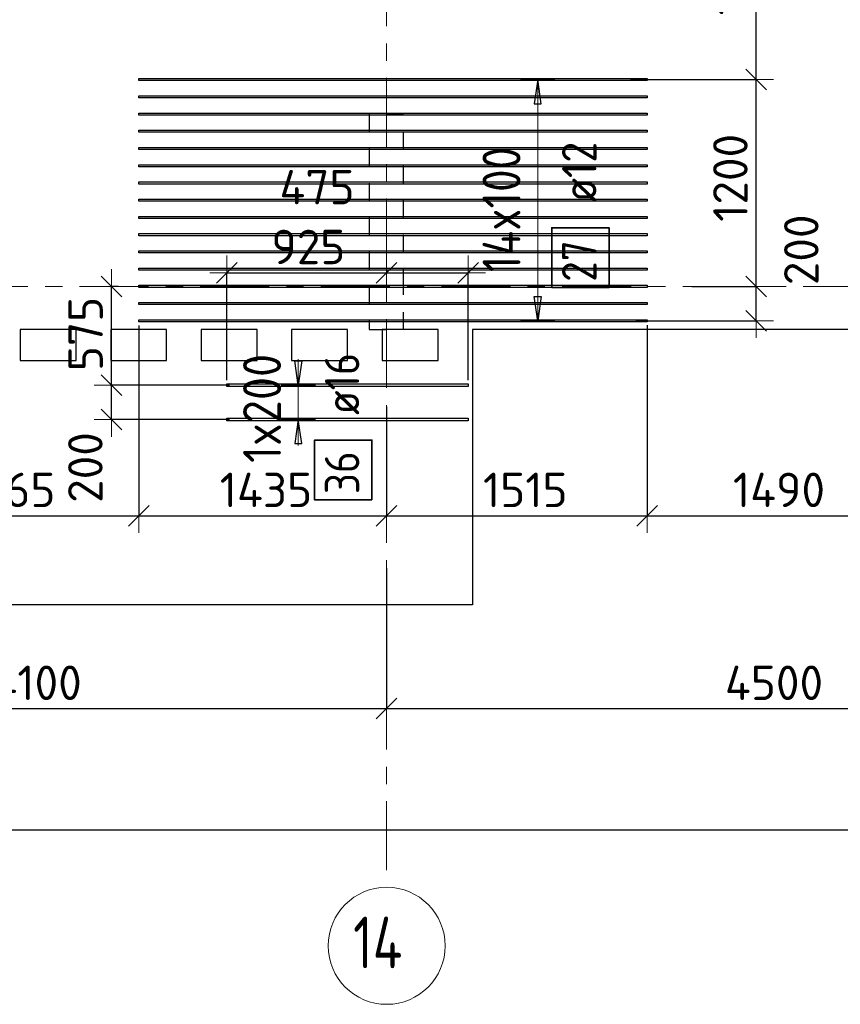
# Model space of a CAD drawing. Header units: metres. Extents: x -38 to 97, y -15 to 21.
# Tile 30 of 89: x 34.82 to 39.58, y -4.17 to 1.55. Entities that reach past the tile are written whole.
import ezdxf

# ---------------------------------------------------------------- set-up
doc = ezdxf.new("R2010")
doc.units = ezdxf.units.M
doc.header["$PDMODE"] = 65
for name, pattern in [('______11', [0.5, 0.4, -0.05, 0, -0.05]), ('______2', [0.0405, 0.03, -0.0105]), ('______5', [1.1, 0.8, -0.1, 0.1, -0.1])]:
    doc.linetypes.add(name, pattern=pattern)
for name, color, linetype, lineweight in [('XR$2$Осевая линия (1)', 7, '______5', 13), ('XR$2$Размерная линия (1)', 7, 'Continuous', 13), ('XR$4$Перекрытие (1)', 7, 'Continuous', 35), ('XR$4$Размерная линия (1)', 7, 'Continuous', 13)]:
    doc.layers.add(name, color=color, linetype=linetype, lineweight=lineweight)
doc.layers.add('XR$4$Арм.стержн.Доп. Арм верхн.зоны Х', color=7, linetype='Continuous', lineweight=35, true_color=0x8c8cff)
doc.layers.add('XR$5$Стена_ бетон несущ.', color=7, linetype='Continuous', lineweight=70, true_color=0xb4b496)
doc.styles.add('ISOCPEUR', font='txt')
doc.dimstyles.new('DIMSTYLE_3', dxfattribs={"dimtxt": 0.2, "dimasz": 0.2, "dimexe": 0, "dimexo": 0, "dimgap": 0.1, "dimtad": 2, "dimdec": 0, "dimlfac": 1000, "dimrnd": 5, "dimzin": 12, "dimdsep": 46, "dimtxsty": 'ISOCPEUR', "dimblk1": 'ALL_ML_STRICH', "dimblk2": 'ALL_ML_STRICH', "dimsah": 1, "dimcen": 0, "dimclrd": 7, "dimclre": 256, "dimclrt": 7, "dimadec": 0, "dimazin": 0, "dimtfac": 1, "dimtdec": 0, "dimtix": 1, "dimtmove": 2, "dimatfit": 3, "dimfxl": 0, "dimtzin": 0, "dimlwd": 0, "dimlwe": -3, "dimarcsym": 0})
doc.dimstyles.new('DIMSTYLE_33', dxfattribs={"dimtxt": 0.2, "dimasz": 0.2, "dimexe": 0, "dimexo": 0, "dimgap": 0.1, "dimtad": 2, "dimdec": 0, "dimlfac": 1000, "dimrnd": 5, "dimzin": 12, "dimdsep": 46, "dimtxsty": 'ISOCPEUR', "dimblk1": 'ALL_ML_STRICH', "dimblk2": 'ALL_ML_STRICH', "dimsah": 1, "dimcen": 0, "dimclrd": 7, "dimclre": 256, "dimclrt": 7, "dimadec": 0, "dimazin": 0, "dimtfac": 1, "dimtdec": 0, "dimtix": 1, "dimtmove": 2, "dimatfit": 3, "dimfxl": 0, "dimtvp": 1.2, "dimtzin": 0, "dimlwd": 0, "dimlwe": -3, "dimarcsym": 0})
doc.dimstyles.new('DIMSTYLE_34', dxfattribs={"dimtxt": 0.2, "dimasz": 0.2, "dimexe": 0, "dimexo": 0, "dimgap": 0.1, "dimtad": 0, "dimdec": 0, "dimlfac": 1000, "dimrnd": 5, "dimzin": 12, "dimdsep": 46, "dimtxsty": 'ISOCPEUR', "dimblk1": 'ALL_ML_STRICH', "dimblk2": 'ALL_ML_STRICH', "dimsah": 1, "dimcen": 0, "dimclrd": 7, "dimclre": 256, "dimclrt": 7, "dimadec": 0, "dimazin": 0, "dimtfac": 1, "dimtdec": 0, "dimtix": 1, "dimtmove": 2, "dimatfit": 3, "dimfxl": 0, "dimtvp": 1.2, "dimtzin": 0, "dimlwd": 0, "dimlwe": -3, "dimarcsym": 0})

# ---------------------------------------------------------------- blocks, each defined once
blk = doc.blocks.new('ALL_ML_STRICH')
at = {"color": 0, "linetype": 'ByBlock', "lineweight": -2}
for p, q in [((-0.3, -0.3), (0.3, 0.3)), ((0, -0.5), (0, 0.5)), ((-1, 0), (0.5, 0))]:
    blk.add_line(p, q, dxfattribs=at)
blk = doc.blocks.new('*D12')
at = {"layer": 'DEFPOINTS', "color": 7, "linetype": 'Continuous', "lineweight": 13, "transparency": 33554687}
for p in [(0.5, -3.1033), (61.6, -3.1401), (0.5, -3.1563)]:
    blk.add_point(p, dxfattribs=at)
at = {"layer": 'XR$2$Размерная линия (1)', "color": 9, "linetype": 'Continuous', "lineweight": -2, "true_color": 0xc7c7c7, "transparency": 33554687}
for p, q in [((0.5, -3.1233), (0.5, -3.1563)), ((61.6, -3.1563), (61.6, -3.1563))]:
    blk.add_line(p, q, dxfattribs=at)
at = {"layer": 'XR$2$Размерная линия (1)', "color": 7, "linetype": 'Continuous', "lineweight": -2, "transparency": 33554687}
blk.add_line((0.5, -3.1563), (61.6, -3.1563), dxfattribs=at)
at = {"layer": 'XR$2$Размерная линия (1)', "color": 7, "linetype": 'Continuous', "lineweight": 13, "transparency": 33554687, "xscale": 0.2, "yscale": 0.2, "zscale": 0.2, "rotation": 180}
blk.add_blockref('ALL_ML_STRICH', (0.5, -3.1563), dxfattribs=at)
at = {"layer": 'XR$2$Размерная линия (1)', "color": 7, "linetype": 'Continuous', "lineweight": 13, "transparency": 33554687, "xscale": 0.2, "yscale": 0.2, "zscale": 0.2}
blk.add_blockref('ALL_ML_STRICH', (61.6, -3.1563), dxfattribs=at)
at = {"layer": 'XR$2$Размерная линия (1)', "color": 7, "linetype": 'Continuous', "lineweight": 13, "transparency": 33554687, "insert": (31.1, -3.0063), "char_height": 0.2, "width": 1, "attachment_point": 5, "style": 'ISOCPEUR'}
blk.add_mtext('\\A1;{61100}', dxfattribs=at)
blk = doc.blocks.new('*D21')
at = {"layer": 'DEFPOINTS', "color": 7, "linetype": 'Continuous', "lineweight": 13, "transparency": 33554687}
for p in [(36.95, -1.6172), (32.85, -2.452), (32.85, -2.8182)]:
    blk.add_point(p, dxfattribs=at)
at = {"layer": 'XR$2$Размерная линия (1)', "color": 9, "linetype": 'Continuous', "lineweight": -2, "true_color": 0xc7c7c7, "transparency": 33554687}
for p, q in [((36.95, -1.6372), (36.95, -2.452)), ((32.85, -2.7982), (32.85, -2.452))]:
    blk.add_line(p, q, dxfattribs=at)
at = {"layer": 'XR$2$Размерная линия (1)', "color": 7, "linetype": 'Continuous', "lineweight": -2, "transparency": 33554687}
blk.add_line((32.85, -2.452), (36.95, -2.452), dxfattribs=at)
at = {"layer": 'XR$2$Размерная линия (1)', "color": 7, "linetype": 'Continuous', "lineweight": 13, "transparency": 33554687, "xscale": 0.2, "yscale": 0.2, "zscale": 0.2, "rotation": 180}
blk.add_blockref('ALL_ML_STRICH', (32.85, -2.452), dxfattribs=at)
at = {"layer": 'XR$2$Размерная линия (1)', "color": 7, "linetype": 'Continuous', "lineweight": 13, "transparency": 33554687, "xscale": 0.2, "yscale": 0.2, "zscale": 0.2}
blk.add_blockref('ALL_ML_STRICH', (36.95, -2.452), dxfattribs=at)
at = {"layer": 'XR$2$Размерная линия (1)', "color": 7, "linetype": 'Continuous', "lineweight": 13, "transparency": 33554687, "insert": (34.92, -2.302), "char_height": 0.2, "width": 0.8, "attachment_point": 5, "style": 'ISOCPEUR'}
blk.add_mtext('\\A1;{4100}', dxfattribs=at)
blk = doc.blocks.new('*D22')
at = {"layer": 'DEFPOINTS', "color": 7, "linetype": 'Continuous', "lineweight": 13, "transparency": 33554687}
for p in [(41.45, -1.5748), (36.95, -1.6172), (36.95, -2.452)]:
    blk.add_point(p, dxfattribs=at)
at = {"layer": 'XR$2$Размерная линия (1)', "color": 9, "linetype": 'Continuous', "lineweight": -2, "true_color": 0xc7c7c7, "transparency": 33554687}
for p, q in [((41.45, -1.5948), (41.45, -2.452)), ((36.95, -1.6372), (36.95, -2.452))]:
    blk.add_line(p, q, dxfattribs=at)
at = {"layer": 'XR$2$Размерная линия (1)', "color": 7, "linetype": 'Continuous', "lineweight": -2, "transparency": 33554687}
blk.add_line((36.95, -2.452), (41.45, -2.452), dxfattribs=at)
at = {"layer": 'XR$2$Размерная линия (1)', "color": 7, "linetype": 'Continuous', "lineweight": 13, "transparency": 33554687, "xscale": 0.2, "yscale": 0.2, "zscale": 0.2, "rotation": 180}
blk.add_blockref('ALL_ML_STRICH', (36.95, -2.452), dxfattribs=at)
at = {"layer": 'XR$2$Размерная линия (1)', "color": 7, "linetype": 'Continuous', "lineweight": 13, "transparency": 33554687, "xscale": 0.2, "yscale": 0.2, "zscale": 0.2}
blk.add_blockref('ALL_ML_STRICH', (41.45, -2.452), dxfattribs=at)
at = {"layer": 'XR$2$Размерная линия (1)', "color": 7, "linetype": 'Continuous', "lineweight": 13, "transparency": 33554687, "insert": (39.2, -2.302), "char_height": 0.2, "width": 0.8, "attachment_point": 5, "style": 'ISOCPEUR'}
blk.add_mtext('\\A1;{4500}', dxfattribs=at)
blk = doc.blocks.new('*D375')
at = {"layer": 'DEFPOINTS', "color": 7, "linetype": 'Continuous', "lineweight": 13, "transparency": 33554687}
for p in [(38.7032, 0), (38.3778, -0.1998), (39.0968, -0.1998)]:
    blk.add_point(p, dxfattribs=at)
at = {"layer": 'XR$4$Размерная линия (1)', "color": 9, "linetype": 'Continuous', "lineweight": -2, "true_color": 0xc7c7c7, "transparency": 33554687}
for p, q in [((38.7232, 0), (39.0968, 0)), ((38.3978, -0.1998), (39.0968, -0.1998))]:
    blk.add_line(p, q, dxfattribs=at)
at = {"layer": 'XR$4$Размерная линия (1)', "color": 7, "linetype": 'Continuous', "lineweight": -2, "transparency": 33554687}
blk.add_line((39.0968, -0.1998), (39.0968, 0), dxfattribs=at)
at = {"layer": 'XR$4$Размерная линия (1)', "color": 7, "linetype": 'Continuous', "lineweight": 13, "transparency": 33554687, "xscale": 0.2, "yscale": 0.2, "zscale": 0.2}
for p, rotation in [((39.0968, 0), 90), ((39.0968, -0.1998), 270)]:
    blk.add_blockref('ALL_ML_STRICH', p, dxfattribs=dict(at, rotation=rotation))
at = {"layer": 'XR$4$Размерная линия (1)', "color": 7, "linetype": 'Continuous', "lineweight": 13, "transparency": 33554687, "insert": (39.3585, 0.2121), "char_height": 0.2, "width": 0.6, "attachment_point": 5, "rotation": 90, "style": 'ISOCPEUR'}
blk.add_mtext('\\A1;{200}', dxfattribs=at)
blk = doc.blocks.new('*D376')
at = {"layer": 'DEFPOINTS', "color": 7, "linetype": 'Continuous', "lineweight": 13, "transparency": 33554687}
for p in [(38.3464, 1.2002), (38.7032, 0), (39.0968, 0)]:
    blk.add_point(p, dxfattribs=at)
at = {"layer": 'XR$4$Размерная линия (1)', "color": 9, "linetype": 'Continuous', "lineweight": -2, "true_color": 0xc7c7c7, "transparency": 33554687}
for p, q in [((38.3664, 1.2002), (39.0968, 1.2002)), ((38.7232, 0), (39.0968, 0))]:
    blk.add_line(p, q, dxfattribs=at)
at = {"layer": 'XR$4$Размерная линия (1)', "color": 7, "linetype": 'Continuous', "lineweight": -2, "transparency": 33554687}
blk.add_line((39.0968, 0), (39.0968, 1.2002), dxfattribs=at)
at = {"layer": 'XR$4$Размерная линия (1)', "color": 7, "linetype": 'Continuous', "lineweight": 13, "transparency": 33554687, "xscale": 0.2, "yscale": 0.2, "zscale": 0.2}
for p, rotation in [((39.0968, 1.2002), 90), ((39.0968, 0), 270)]:
    blk.add_blockref('ALL_ML_STRICH', p, dxfattribs=dict(at, rotation=rotation))
at = {"layer": 'XR$4$Размерная линия (1)', "color": 7, "linetype": 'Continuous', "lineweight": 13, "transparency": 33554687, "insert": (38.9468, 0.6301), "char_height": 0.2, "width": 0.8, "attachment_point": 5, "rotation": 90, "style": 'ISOCPEUR'}
blk.add_mtext('\\A1;{1200}', dxfattribs=at)
blk = doc.blocks.new('*D377')
at = {"layer": 'DEFPOINTS', "color": 7, "linetype": 'Continuous', "lineweight": 13, "transparency": 33554687}
for p in [(38.3869, 2.4052), (38.3464, 1.2002), (39.0968, 1.2002)]:
    blk.add_point(p, dxfattribs=at)
at = {"layer": 'XR$4$Размерная линия (1)', "color": 9, "linetype": 'Continuous', "lineweight": -2, "true_color": 0xc7c7c7, "transparency": 33554687}
for p, q in [((38.4069, 2.4052), (39.0968, 2.4052)), ((38.3664, 1.2002), (39.0968, 1.2002))]:
    blk.add_line(p, q, dxfattribs=at)
at = {"layer": 'XR$4$Размерная линия (1)', "color": 7, "linetype": 'Continuous', "lineweight": -2, "transparency": 33554687}
blk.add_line((39.0968, 1.2002), (39.0968, 2.4052), dxfattribs=at)
at = {"layer": 'XR$4$Размерная линия (1)', "color": 7, "linetype": 'Continuous', "lineweight": 13, "transparency": 33554687, "xscale": 0.2, "yscale": 0.2, "zscale": 0.2}
for p, rotation in [((39.0968, 2.4052), 90), ((39.0968, 1.2002), 270)]:
    blk.add_blockref('ALL_ML_STRICH', p, dxfattribs=dict(at, rotation=rotation))
at = {"layer": 'XR$4$Размерная линия (1)', "color": 7, "linetype": 'Continuous', "lineweight": 13, "transparency": 33554687, "insert": (38.9468, 1.8327), "char_height": 0.2, "width": 0.8, "attachment_point": 5, "rotation": 90, "style": 'ISOCPEUR'}
blk.add_mtext('\\A1;{1205}', dxfattribs=at)
blk = doc.blocks.new('*D498')
at = {"layer": 'DEFPOINTS', "color": 7, "linetype": 'Continuous', "lineweight": 13, "transparency": 33554687}
for p in [(35.5129, -0.1274), (33.95, -0.2068), (33.95, -1.3318)]:
    blk.add_point(p, dxfattribs=at)
at = {"layer": 'XR$4$Размерная линия (1)', "color": 9, "linetype": 'Continuous', "lineweight": -2, "true_color": 0xc7c7c7, "transparency": 33554687}
for p, q in [((35.5129, -0.2274), (35.5129, -1.3318)), ((33.95, -0.3068), (33.95, -1.3318))]:
    blk.add_line(p, q, dxfattribs=at)
at = {"layer": 'XR$4$Размерная линия (1)', "color": 7, "linetype": 'Continuous', "lineweight": -2, "transparency": 33554687}
blk.add_line((33.95, -1.3318), (35.5129, -1.3318), dxfattribs=at)
at = {"layer": 'XR$4$Размерная линия (1)', "color": 7, "linetype": 'Continuous', "lineweight": 13, "transparency": 33554687, "xscale": 0.2, "yscale": 0.2, "zscale": 0.2, "rotation": 180}
blk.add_blockref('ALL_ML_STRICH', (33.95, -1.3318), dxfattribs=at)
at = {"layer": 'XR$4$Размерная линия (1)', "color": 7, "linetype": 'Continuous', "lineweight": 13, "transparency": 33554687, "xscale": 0.2, "yscale": 0.2, "zscale": 0.2}
blk.add_blockref('ALL_ML_STRICH', (35.5129, -1.3318), dxfattribs=at)
at = {"layer": 'XR$4$Размерная линия (1)', "color": 7, "linetype": 'Continuous', "lineweight": 13, "transparency": 33554687, "insert": (34.7614, -1.1818), "char_height": 0.2, "width": 0.8, "attachment_point": 5, "style": 'ISOCPEUR'}
blk.add_mtext('\\A1;{1565}', dxfattribs=at)
blk = doc.blocks.new('*D499')
at = {"layer": 'DEFPOINTS', "color": 7, "linetype": 'Continuous', "lineweight": 13, "transparency": 33554687}
for p in [(35.5129, -0.1274), (36.95, -0.5997), (35.5129, -1.3318)]:
    blk.add_point(p, dxfattribs=at)
at = {"layer": 'XR$4$Размерная линия (1)', "color": 9, "linetype": 'Continuous', "lineweight": -2, "true_color": 0xc7c7c7, "transparency": 33554687}
for p, q in [((35.5129, -0.2274), (35.5129, -1.3318)), ((36.95, -0.6997), (36.95, -1.3318))]:
    blk.add_line(p, q, dxfattribs=at)
at = {"layer": 'XR$4$Размерная линия (1)', "color": 7, "linetype": 'Continuous', "lineweight": -2, "transparency": 33554687}
blk.add_line((35.5129, -1.3318), (36.95, -1.3318), dxfattribs=at)
at = {"layer": 'XR$4$Размерная линия (1)', "color": 7, "linetype": 'Continuous', "lineweight": 13, "transparency": 33554687, "xscale": 0.2, "yscale": 0.2, "zscale": 0.2, "rotation": 180}
blk.add_blockref('ALL_ML_STRICH', (35.5129, -1.3318), dxfattribs=at)
at = {"layer": 'XR$4$Размерная линия (1)', "color": 7, "linetype": 'Continuous', "lineweight": 13, "transparency": 33554687, "xscale": 0.2, "yscale": 0.2, "zscale": 0.2}
blk.add_blockref('ALL_ML_STRICH', (36.95, -1.3318), dxfattribs=at)
at = {"layer": 'XR$4$Размерная линия (1)', "color": 7, "linetype": 'Continuous', "lineweight": 13, "transparency": 33554687, "insert": (36.2514, -1.1818), "char_height": 0.2, "width": 0.8, "attachment_point": 5, "style": 'ISOCPEUR'}
blk.add_mtext('\\A1;{1435}', dxfattribs=at)
blk = doc.blocks.new('*D500')
at = {"layer": 'DEFPOINTS', "color": 7, "linetype": 'Continuous', "lineweight": 13, "transparency": 33554687}
for p in [(38.4629, -0.1262), (36.95, -0.5997), (36.95, -1.3318)]:
    blk.add_point(p, dxfattribs=at)
at = {"layer": 'XR$4$Размерная линия (1)', "color": 9, "linetype": 'Continuous', "lineweight": -2, "true_color": 0xc7c7c7, "transparency": 33554687}
for p, q in [((38.4629, -0.2262), (38.4629, -1.3318)), ((36.95, -0.6997), (36.95, -1.3318))]:
    blk.add_line(p, q, dxfattribs=at)
at = {"layer": 'XR$4$Размерная линия (1)', "color": 7, "linetype": 'Continuous', "lineweight": -2, "transparency": 33554687}
blk.add_line((36.95, -1.3318), (38.4629, -1.3318), dxfattribs=at)
at = {"layer": 'XR$4$Размерная линия (1)', "color": 7, "linetype": 'Continuous', "lineweight": 13, "transparency": 33554687, "xscale": 0.2, "yscale": 0.2, "zscale": 0.2, "rotation": 180}
blk.add_blockref('ALL_ML_STRICH', (36.95, -1.3318), dxfattribs=at)
at = {"layer": 'XR$4$Размерная линия (1)', "color": 7, "linetype": 'Continuous', "lineweight": 13, "transparency": 33554687, "xscale": 0.2, "yscale": 0.2, "zscale": 0.2}
blk.add_blockref('ALL_ML_STRICH', (38.4629, -1.3318), dxfattribs=at)
at = {"layer": 'XR$4$Размерная линия (1)', "color": 7, "linetype": 'Continuous', "lineweight": 13, "transparency": 33554687, "insert": (37.7564, -1.1818), "char_height": 0.2, "width": 0.8, "attachment_point": 5, "style": 'ISOCPEUR'}
blk.add_mtext('\\A1;{1515}', dxfattribs=at)
blk = doc.blocks.new('*D501')
at = {"layer": 'DEFPOINTS', "color": 7, "linetype": 'Continuous', "lineweight": 13, "transparency": 33554687}
for p in [(39.9544, -0.1018), (38.4629, -0.1262), (38.4629, -1.3318)]:
    blk.add_point(p, dxfattribs=at)
at = {"layer": 'XR$4$Размерная линия (1)', "color": 9, "linetype": 'Continuous', "lineweight": -2, "true_color": 0xc7c7c7, "transparency": 33554687}
for p, q in [((38.4629, -0.2262), (38.4629, -1.3318)), ((39.9544, -0.2018), (39.9544, -1.3318))]:
    blk.add_line(p, q, dxfattribs=at)
at = {"layer": 'XR$4$Размерная линия (1)', "color": 7, "linetype": 'Continuous', "lineweight": -2, "transparency": 33554687}
blk.add_line((38.4629, -1.3318), (39.9544, -1.3318), dxfattribs=at)
at = {"layer": 'XR$4$Размерная линия (1)', "color": 7, "linetype": 'Continuous', "lineweight": 13, "transparency": 33554687, "xscale": 0.2, "yscale": 0.2, "zscale": 0.2, "rotation": 180}
blk.add_blockref('ALL_ML_STRICH', (38.4629, -1.3318), dxfattribs=at)
at = {"layer": 'XR$4$Размерная линия (1)', "color": 7, "linetype": 'Continuous', "lineweight": 13, "transparency": 33554687, "xscale": 0.2, "yscale": 0.2, "zscale": 0.2}
blk.add_blockref('ALL_ML_STRICH', (39.9544, -1.3318), dxfattribs=at)
at = {"layer": 'XR$4$Размерная линия (1)', "color": 7, "linetype": 'Continuous', "lineweight": 13, "transparency": 33554687, "insert": (39.2287, -1.1818), "char_height": 0.2, "width": 0.8, "attachment_point": 5, "style": 'ISOCPEUR'}
blk.add_mtext('\\A1;{1490}', dxfattribs=at)
blk = doc.blocks.new('*D580')
at = {"layer": 'DEFPOINTS', "color": 7, "linetype": 'Continuous', "lineweight": 13, "transparency": 33554687}
for p in [(36.025, 0.0787), (36.95, 0.113), (36.025, -0.5653)]:
    blk.add_point(p, dxfattribs=at)
at = {"layer": 'XR$4$Размерная линия (1)', "color": 9, "linetype": 'Continuous', "lineweight": -2, "true_color": 0xc7c7c7, "transparency": 33554687}
for p, q in [((36.025, -0.5453), (36.025, 0.0787)), ((36.95, 0.093), (36.95, 0.0787))]:
    blk.add_line(p, q, dxfattribs=at)
at = {"layer": 'XR$4$Размерная линия (1)', "color": 7, "linetype": 'Continuous', "lineweight": -2, "transparency": 33554687}
blk.add_line((36.025, 0.0787), (36.95, 0.0787), dxfattribs=at)
at = {"layer": 'XR$4$Размерная линия (1)', "color": 7, "linetype": 'Continuous', "lineweight": 13, "transparency": 33554687, "xscale": 0.2, "yscale": 0.2, "zscale": 0.2, "rotation": 180}
blk.add_blockref('ALL_ML_STRICH', (36.025, 0.0787), dxfattribs=at)
at = {"layer": 'XR$4$Размерная линия (1)', "color": 7, "linetype": 'Continuous', "lineweight": 13, "transparency": 33554687, "xscale": 0.2, "yscale": 0.2, "zscale": 0.2}
blk.add_blockref('ALL_ML_STRICH', (36.95, 0.0787), dxfattribs=at)
at = {"layer": 'XR$4$Размерная линия (1)', "color": 7, "linetype": 'Continuous', "lineweight": 13, "transparency": 33554687, "insert": (36.4975, 0.2287), "char_height": 0.2, "width": 0.6, "attachment_point": 5, "style": 'ISOCPEUR'}
blk.add_mtext('\\A1;{925}', dxfattribs=at)
blk = doc.blocks.new('*D581')
at = {"layer": 'DEFPOINTS', "color": 7, "linetype": 'Continuous', "lineweight": 13, "transparency": 33554687}
for p in [(36.95, 0.113), (36.95, 0.0787), (37.425, -0.5653)]:
    blk.add_point(p, dxfattribs=at)
at = {"layer": 'XR$4$Размерная линия (1)', "color": 9, "linetype": 'Continuous', "lineweight": -2, "true_color": 0xc7c7c7, "transparency": 33554687}
for p, q in [((36.95, 0.093), (36.95, 0.0787)), ((37.425, -0.5453), (37.425, 0.0787))]:
    blk.add_line(p, q, dxfattribs=at)
at = {"layer": 'XR$4$Размерная линия (1)', "color": 7, "linetype": 'Continuous', "lineweight": -2, "transparency": 33554687}
blk.add_line((36.95, 0.0787), (37.425, 0.0787), dxfattribs=at)
at = {"layer": 'XR$4$Размерная линия (1)', "color": 7, "linetype": 'Continuous', "lineweight": 13, "transparency": 33554687, "xscale": 0.2, "yscale": 0.2, "zscale": 0.2, "rotation": 180}
blk.add_blockref('ALL_ML_STRICH', (36.95, 0.0787), dxfattribs=at)
at = {"layer": 'XR$4$Размерная линия (1)', "color": 7, "linetype": 'Continuous', "lineweight": 13, "transparency": 33554687, "xscale": 0.2, "yscale": 0.2, "zscale": 0.2}
blk.add_blockref('ALL_ML_STRICH', (37.425, 0.0787), dxfattribs=at)
at = {"layer": 'XR$4$Размерная линия (1)', "color": 7, "linetype": 'Continuous', "lineweight": 13, "transparency": 33554687, "insert": (36.5475, 0.5758), "char_height": 0.2, "width": 0.6, "attachment_point": 5, "style": 'ISOCPEUR'}
blk.add_mtext('\\A1;{475}', dxfattribs=at)
blk = doc.blocks.new('*D582')
at = {"layer": 'DEFPOINTS', "color": 7, "linetype": 'Continuous', "lineweight": 13, "transparency": 33554687}
for p in [(36.0599, -0.5733), (35.3546, -0.7733), (36.0599, -0.7733)]:
    blk.add_point(p, dxfattribs=at)
at = {"layer": 'XR$4$Размерная линия (1)', "color": 9, "linetype": 'Continuous', "lineweight": -2, "true_color": 0xc7c7c7, "transparency": 33554687}
for p, q in [((36.0399, -0.5733), (35.3546, -0.5733)), ((36.0399, -0.7733), (35.3546, -0.7733))]:
    blk.add_line(p, q, dxfattribs=at)
at = {"layer": 'XR$4$Размерная линия (1)', "color": 7, "linetype": 'Continuous', "lineweight": -2, "transparency": 33554687}
blk.add_line((35.3546, -0.7733), (35.3546, -0.5733), dxfattribs=at)
at = {"layer": 'XR$4$Размерная линия (1)', "color": 7, "linetype": 'Continuous', "lineweight": 13, "transparency": 33554687, "xscale": 0.2, "yscale": 0.2, "zscale": 0.2}
for p, rotation in [((35.3546, -0.5733), 90), ((35.3546, -0.7733), 270)]:
    blk.add_blockref('ALL_ML_STRICH', p, dxfattribs=dict(at, rotation=rotation))
at = {"layer": 'XR$4$Размерная линия (1)', "color": 7, "linetype": 'Continuous', "lineweight": 13, "transparency": 33554687, "insert": (35.2031, -1.0518), "char_height": 0.2, "width": 0.6, "attachment_point": 5, "rotation": 90, "style": 'ISOCPEUR'}
blk.add_mtext('\\A1;{200}', dxfattribs=at)
blk = doc.blocks.new('*D583')
at = {"layer": 'DEFPOINTS', "color": 7, "linetype": 'Continuous', "lineweight": 13, "transparency": 33554687}
for p in [(35.3735, 0), (35.3546, -0.5733), (36.0599, -0.5733)]:
    blk.add_point(p, dxfattribs=at)
at = {"layer": 'XR$4$Размерная линия (1)', "color": 9, "linetype": 'Continuous', "lineweight": -2, "true_color": 0xc7c7c7, "transparency": 33554687}
for p, q in [((35.3935, 0), (35.3546, 0)), ((36.0399, -0.5733), (35.3546, -0.5733))]:
    blk.add_line(p, q, dxfattribs=at)
at = {"layer": 'XR$4$Размерная линия (1)', "color": 7, "linetype": 'Continuous', "lineweight": -2, "transparency": 33554687}
blk.add_line((35.3546, -0.5733), (35.3546, 0), dxfattribs=at)
at = {"layer": 'XR$4$Размерная линия (1)', "color": 7, "linetype": 'Continuous', "lineweight": 13, "transparency": 33554687, "xscale": 0.2, "yscale": 0.2, "zscale": 0.2}
for p, rotation in [((35.3546, 0), 90), ((35.3546, -0.5733), 270)]:
    blk.add_blockref('ALL_ML_STRICH', p, dxfattribs=dict(at, rotation=rotation))
at = {"layer": 'XR$4$Размерная линия (1)', "color": 7, "linetype": 'Continuous', "lineweight": 13, "transparency": 33554687, "insert": (35.2046, -0.2767), "char_height": 0.2, "width": 0.6, "attachment_point": 5, "rotation": 90, "style": 'ISOCPEUR'}
blk.add_mtext('\\A1;{575}', dxfattribs=at)

msp = doc.modelspace()

# ---------------------------------------------------------------- linework, layer by layer
at = {"layer": 'XR$2$Осевая линия (1)', "color": 253, "linetype": '______11', "lineweight": 13, "true_color": 0xa0a0a0, "transparency": 33554687}
for p, q in [((36.95, -3.39), (36.95, 8.76)), ((-2.63, 0), (62.6, 0))]:
    msp.add_line(p, q, dxfattribs=at)
at = {"layer": 'XR$2$Осевая линия (1)', "color": 7, "linetype": 'Continuous', "lineweight": 13, "transparency": 33554687}
msp.add_circle((36.9521, -3.8291), 0.3396, dxfattribs=at)
at = {"layer": 'XR$4$Арм.стержн.Доп. Арм верхн.зоны Х', "color": 253, "linetype": 'Continuous', "lineweight": -3, "true_color": 0xa0a0a0, "transparency": 33554687}
for p, q in [((37.8285, 1.2002), (37.7285, 1.2002)), ((37.8285, 1.2002), (37.9284, 1.2002)), ((37.8285, -0.1998), (37.7285, -0.1998)), ((37.8285, -0.1998), (37.9284, -0.1998)), ((36.4386, -0.5733), (36.3386, -0.5733)), ((36.4386, -0.5733), (36.5386, -0.5733)), ((36.4386, -0.7733), (36.3386, -0.7733)), ((36.4386, -0.7733), (36.5386, -0.7733))]:
    msp.add_line(p, q, dxfattribs=at)
at = {"layer": 'XR$4$Арм.стержн.Доп. Арм верхн.зоны Х', "color": 7, "linetype": 'Continuous', "lineweight": 25, "transparency": 33554687}
for p, q in [((37.8285, 1.2002), (37.8085, 1.0602)), ((37.8484, 1.0602), (37.8285, 1.2002)), ((37.8085, 1.0602), (37.8484, 1.0602)), ((37.8285, -0.1998), (37.8085, -0.0598)), ((37.8085, -0.0598), (37.8484, -0.0598)), ((37.8484, -0.0598), (37.8285, -0.1998)), ((36.4386, -0.5733), (36.4186, -0.4333)), ((36.4186, -0.4333), (36.4586, -0.4333)), ((36.4586, -0.4333), (36.4386, -0.5733)), ((36.4386, -0.7733), (36.4186, -0.9133)), ((36.4586, -0.9133), (36.4386, -0.7733)), ((36.4186, -0.9133), (36.4586, -0.9133))]:
    msp.add_line(p, q, dxfattribs=at)
at = {"layer": 'XR$4$Арм.стержн.Доп. Арм верхн.зоны Х', "color": 7, "linetype": 'Continuous', "lineweight": 13, "transparency": 33554687}
for p, q in [((37.8285, 1.2002), (37.8285, 1.2002)), ((37.8285, -0.1998), (37.8285, 1.2002)), ((37.8285, -0.1998), (37.8285, -0.1998)), ((36.4386, -0.5733), (36.4386, -0.4233)), ((36.4386, -0.7733), (36.4386, -0.5733)), ((36.4386, -0.7733), (36.4386, -0.9233))]:
    msp.add_line(p, q, dxfattribs=at)
at = {"layer": 'XR$4$Арм.стержн.Доп. Арм верхн.зоны Х', "color": 34, "linetype": 'Continuous', "lineweight": 25, "transparency": 33554687}
for points in [[(38.4629, 1.1942), (35.5129, 1.1942), (35.5129, 1.2062), (38.4629, 1.2062), (38.4629, 1.1942)], [(38.4629, 1.0942), (35.5129, 1.0942), (35.5129, 1.1062), (38.4629, 1.1062), (38.4629, 1.0942)], [(38.4629, 0.9942), (35.5129, 0.9942), (35.5129, 1.0062), (38.4629, 1.0062), (38.4629, 0.9942)], [(38.4629, 0.8942), (35.5129, 0.8942), (35.5129, 0.9062), (38.4629, 0.9062), (38.4629, 0.8942)], [(38.4629, 0.7942), (35.5129, 0.7942), (35.5129, 0.8062), (38.4629, 0.8062), (38.4629, 0.7942)], [(38.4629, 0.6942), (35.5129, 0.6942), (35.5129, 0.7062), (38.4629, 0.7062), (38.4629, 0.6942)], [(38.4629, 0.5942), (35.5129, 0.5942), (35.5129, 0.6062), (38.4629, 0.6062), (38.4629, 0.5942)], [(38.4629, 0.4942), (35.5129, 0.4942), (35.5129, 0.5062), (38.4629, 0.5062), (38.4629, 0.4942)], [(38.4629, 0.3942), (35.5129, 0.3942), (35.5129, 0.4062), (38.4629, 0.4062), (38.4629, 0.3942)], [(38.4629, 0.2942), (35.5129, 0.2942), (35.5129, 0.3062), (38.4629, 0.3062), (38.4629, 0.2942)], [(38.4629, 0.1942), (35.5129, 0.1942), (35.5129, 0.2062), (38.4629, 0.2062), (38.4629, 0.1942)], [(38.4629, 0.0942), (35.5129, 0.0942), (35.5129, 0.1062), (38.4629, 0.1062), (38.4629, 0.0942)], [(38.4629, -0.0058), (35.5129, -0.0058), (35.5129, 0.0062), (38.4629, 0.0062), (38.4629, -0.0058)], [(38.4629, -0.1058), (35.5129, -0.1058), (35.5129, -0.0938), (38.4629, -0.0938), (38.4629, -0.1058)], [(38.4629, -0.2058), (35.5129, -0.2058), (35.5129, -0.1938), (38.4629, -0.1938), (38.4629, -0.2058)]]:
    msp.add_lwpolyline(points, dxfattribs=at)
at = {"layer": 'XR$4$Арм.стержн.Доп. Арм верхн.зоны Х', "color": 7, "linetype": 'Continuous', "lineweight": 35, "transparency": 33554687}
for points in [[(38.2431, -0.0067), (38.2431, 0.34), (37.9098, 0.34), (37.9098, -0.0067), (38.2431, -0.0067)], [(36.8664, -1.2398), (36.8664, -0.8931), (36.5331, -0.8931), (36.5331, -1.2398), (36.8664, -1.2398)]]:
    msp.add_lwpolyline(points, dxfattribs=at)
at = {"layer": 'XR$4$Арм.стержн.Доп. Арм верхн.зоны Х', "color": 7, "linetype": 'Continuous', "lineweight": 25, "transparency": 33554687}
for points in [[(37.425, -0.5813), (36.025, -0.5813), (36.025, -0.5653), (37.425, -0.5653), (37.425, -0.5813)], [(37.425, -0.7813), (36.025, -0.7813), (36.025, -0.7653), (37.425, -0.7653), (37.425, -0.7813)]]:
    msp.add_lwpolyline(points, dxfattribs=at)
at = {"layer": 'XR$4$Перекрытие (1)', "color": 7, "linetype": 'Continuous', "lineweight": 25, "transparency": 33554687}
for p, q in [((34.825, -0.2498), (34.825, -0.4298)), ((35.15, -0.2498), (34.825, -0.2498)), ((35.15, -0.4298), (35.15, -0.2498)), ((35.35, -0.2498), (35.35, -0.4298)), ((35.675, -0.2498), (35.35, -0.2498)), ((35.675, -0.4298), (35.675, -0.2498)), ((35.875, -0.2498), (35.875, -0.4298)), ((36.2, -0.2498), (35.875, -0.2498)), ((36.2, -0.4298), (36.2, -0.2498)), ((36.4, -0.2498), (36.4, -0.4298)), ((36.725, -0.2498), (36.4, -0.2498)), ((36.725, -0.4298), (36.725, -0.2498)), ((36.925, -0.2498), (36.925, -0.4298)), ((37.25, -0.2498), (36.925, -0.2498)), ((37.25, -0.4298), (37.25, -0.2498)), ((37.45, -0.2498), (37.45, -0.5098)), ((48.05, -0.2498), (37.45, -0.2498)), ((34.825, -0.4298), (35.15, -0.4298)), ((35.35, -0.4298), (35.675, -0.4298)), ((35.875, -0.4298), (36.2, -0.4298)), ((36.4, -0.4298), (36.725, -0.4298)), ((36.925, -0.4298), (37.25, -0.4298)), ((37.45, -0.5098), (37.45, -1.8498)), ((37.45, -1.8498), (34.1, -1.8498))]:
    msp.add_line(p, q, dxfattribs=at)
at = {"layer": 'XR$5$Стена_ бетон несущ.', "color": 253, "linetype": '______2', "lineweight": -3, "true_color": 0xa0a0a0, "transparency": 33554687}
for p, q in [((37.05, 1), (36.85, 1)), ((36.85, 1), (36.85, 0)), ((37.05, 0), (37.05, 1)), ((36.85, 0), (36.85, -0.25)), ((37.05, -0.25), (37.05, 0)), ((36.85, -0.25), (37.05, -0.25))]:
    msp.add_line(p, q, dxfattribs=at)

# ---------------------------------------------------------------- texts
at = {"layer": 'XR$2$Осевая линия (1)', "color": 7, "linetype": 'Continuous', "lineweight": 13, "transparency": 33554687, "insert": (36.7571, -3.9596), "char_height": 0.3, "width": 0.504562, "attachment_point": 7, "style": 'ISOCPEUR'}
msp.add_mtext('\\W0.76;14', dxfattribs=at)
at = {"layer": 'XR$4$Арм.стержн.Доп. Арм верхн.зоны Х', "color": 7, "linetype": 'Continuous', "lineweight": 13, "transparency": 33554687, "char_height": 0.22, "attachment_point": 7, "rotation": 90, "style": 'ISOCPEUR'}
for s, insert, width in [('\\W0.87;14x100', (37.7285, 0.0822), 0.952835), ('\\W0.89;1x200', (36.3386, -1.0253), 0.823552)]:
    msp.add_mtext(s, dxfattribs=dict(at, insert=insert, width=width))
at = {"layer": 'XR$4$Арм.стержн.Доп. Арм верхн.зоны Х', "color": 7, "linetype": 'Continuous', "lineweight": 25, "transparency": 33554687, "char_height": 0.2, "attachment_point": 7, "rotation": 90, "style": 'ISOCPEUR'}
for s, insert, width in [('\\W0.89; ø12 ', (38.1698, 0.3733), 0.749105), ('\\W0.87;27', (38.1698, 0.0266), 0.367208), ('\\W0.89; ø16 ', (36.7931, -0.8598), 0.749105), ('\\W0.87;36', (36.7931, -1.2064), 0.367208)]:
    msp.add_mtext(s, dxfattribs=dict(at, insert=insert, width=width))

# ---------------------------------------------------------------- dimensions: what is measured, and where the dimension line sits
at = {"layer": 'XR$2$Размерная линия (1)', "color": 7, "linetype": 'Continuous', "lineweight": 13, "transparency": 33554687}
for base, p1, p2, picture, middle in [((41.45, -2.452), (36.95, -1.6372), (41.45, -1.5948), '*D22', (39.2, -2.302)), ((36.95, -2.452), (32.85, -2.7982), (36.95, -1.6372), '*D21', (34.92, -2.302)), ((61.6, -3.1563), (0.5, -3.1233), (61.6, -3.1563), '*D12', (31.1, -3.0063))]:
    dim = msp.add_linear_dim(base=base, p1=p1, p2=p2, dimstyle='DIMSTYLE_3', override={"dimpost": '<>', "dimclrd": 7, "dimclre": 9, "dimclrt": 7, "dimlwd": 0, "dimlwe": 65533}, dxfattribs=at)
    dim.commit()
    dim.dimension.update_dxf_attribs({"geometry": picture, "text_midpoint": middle, "dimtype": 160})
at = {"layer": 'XR$4$Размерная линия (1)', "color": 7, "linetype": 'Continuous', "lineweight": 13, "transparency": 33554687}
for base, p1, p2, dimstyle, picture, middle in [((39.0968, 2.4052), (38.3664, 1.2002), (38.4069, 2.4052), 'DIMSTYLE_3', '*D377', (38.9468, 1.8327)), ((39.0968, 1.2002), (38.7232, 0), (38.3664, 1.2002), 'DIMSTYLE_3', '*D376', (38.9468, 0.6301)), ((39.0968, 0), (38.3978, -0.1998), (38.7232, 0), 'DIMSTYLE_34', '*D375', (39.3585, 0.2121)), ((35.3546, 0), (36.0399, -0.5733), (35.3935, 0), 'DIMSTYLE_33', '*D583', (35.2046, -0.2767)), ((35.3546, -0.5733), (36.0399, -0.7733), (36.0399, -0.5733), 'DIMSTYLE_33', '*D582', (35.2031, -1.0518))]:
    dim = msp.add_linear_dim(base=base, p1=p1, p2=p2, angle=90, dimstyle=dimstyle, override={"dimpost": '<>', "dimclrd": 7, "dimclre": 9, "dimclrt": 7, "dimlwd": 0, "dimlwe": 65533}, dxfattribs=at)
    dim.commit()
    dim.dimension.update_dxf_attribs({"geometry": picture, "text_midpoint": middle, "dimtype": 160})
for base, p1, p2, dimstyle, picture, middle in [((37.425, 0.0787), (36.95, 0.093), (37.425, -0.5453), 'DIMSTYLE_33', '*D581', (36.5475, 0.5758)), ((36.95, 0.0787), (36.025, -0.5453), (36.95, 0.093), 'DIMSTYLE_3', '*D580', (36.4975, 0.2287)), ((39.95445, -1.33182), (38.46287, -0.22618), (39.95445, -0.20185), 'DIMSTYLE_3', '*D501', (39.22866, -1.18182)), ((35.5129, -1.3318), (33.95, -0.3068), (35.5129, -0.2274), 'DIMSTYLE_3', '*D498', (34.7614, -1.1818)), ((36.95, -1.3318), (35.5129, -0.2274), (36.95, -0.6997), 'DIMSTYLE_3', '*D499', (36.2514, -1.1818)), ((38.4629, -1.3318), (36.95, -0.6997), (38.4629, -0.2262), 'DIMSTYLE_3', '*D500', (37.7564, -1.1818))]:
    dim = msp.add_linear_dim(base=base, p1=p1, p2=p2, dimstyle=dimstyle, override={"dimpost": '<>', "dimclrd": 7, "dimclre": 9, "dimclrt": 7, "dimlwd": 0, "dimlwe": 65533}, dxfattribs=at)
    dim.commit()
    dim.dimension.update_dxf_attribs({"geometry": picture, "text_midpoint": middle, "dimtype": 160})

doc.saveas('drawing.dxf')
